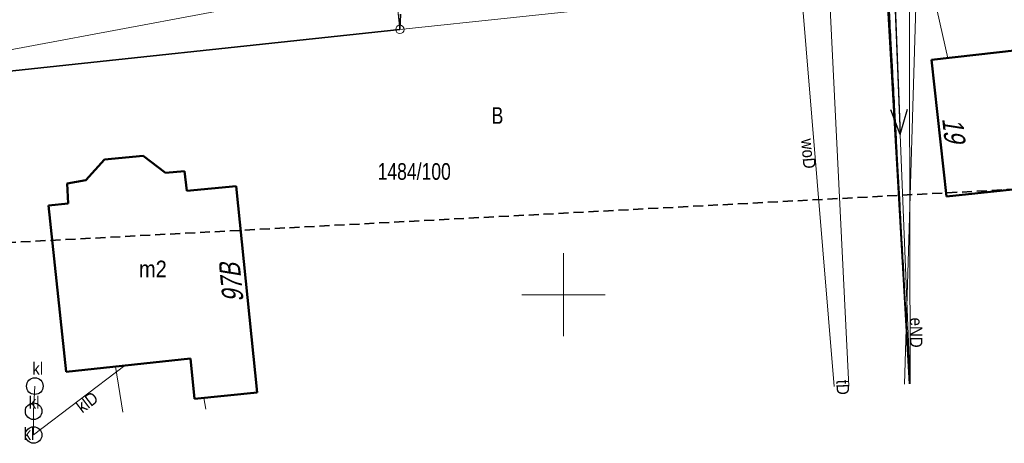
# Model space of a CAD drawing. Header units: metres. Extents: x 6553410 to 6553682, y 5599441 to 5599693.
# Tile 2 of 19: x 6553467 to 6553527, y 5599441 to 5599467. Entities that reach past the tile are written whole.
import ezdxf
from ezdxf.enums import TextEntityAlignment as Align

# ---------------------------------------------------------------- set-up
doc = ezdxf.new("R2010")
doc.units = ezdxf.units.M
doc.header["$LTSCALE"] = 0.5
for name, pattern in [('2', [0.9, 0.6, -0.3]), ('219-500', [0]), ('egkk-500', [2, 1.5, -0.5]), ('egug-500', [1, 0.5, -0.5]), ('suep_nn_500', [0]), ('sutp_500', [0])]:
    doc.linetypes.add(name, pattern=pattern)
doc.layers.get('0').update_dxf_attribs({"color": 2, "linetype": 'CONTINUOUS', "lineweight": 5})
for name, color, linetype in [('202-punkt graniczny', 7, 'CONTINUOUS'), ('210-oznaczenie konturu użytku gruntowego', 7, 'CONTINUOUS'), ('211-numer działki ewidencyjnej', 7, 'CONTINUOUS'), ('217-kontur klasyfikacyjny', 7, 'CONTINUOUS'), ('218-kontur użytku gruntowego', 7, 'CONTINUOUS'), ('219-działka ewidencyjna', 7, 'CONTINUOUS'), ('238-Punkt adresowy budynku', 7, 'CONTINUOUS'), ('312-budynek ewidencyjny', 7, 'CONTINUOUS'), ('312-oznaczenie budynku ewidencyjnego-Atr117', 7, 'CONTINUOUS'), ('ogrodzenie trwałe', 7, 'CONTINUOUS'), ('osadnik  szambo', 7, 'CONTINUOUS'), ('osadnik  szambo-Atr17', 7, 'CONTINUOUS'), ('przewód elektroenergetyczny niskiego napięcia', 7, 'CONTINUOUS'), ('przewód elektroenergetyczny podziemny', 7, 'CONTINUOUS'), ('przewód elektroenergetyczny podziemny-Atr1', 7, 'CONTINUOUS'), ('przewód kanalizacyjny', 7, 'CONTINUOUS'), ('przewód kanalizacyjny-Atr1', 7, 'CONTINUOUS'), ('przewód telekomunikacyjny napowietrzny', 7, 'CONTINUOUS'), ('przewód telekomunikacyjny podziemny', 7, 'CONTINUOUS'), ('przewód telekomunikacyjny podziemny-Atr1', 7, 'CONTINUOUS'), ('przewód wodociągowy', 7, 'CONTINUOUS'), ('przewód wodociągowy-Atr1', 7, 'CONTINUOUS'), ('Zakres', 7, 'CONTINUOUS')]:
    doc.layers.add(name, color=color, linetype=linetype)
doc.layers.add('OTO', color=7, linetype='CONTINUOUS', lineweight=20, true_color=0x000000)
doc.styles.get("Standard").update_dxf_attribs({"font": 'Working1250', "width": 0.75})
doc.linetypes.add('902-500', pattern='A,3.75,0,[1,ksztalty.shx,S=0.5,R=0,X=0,Y=0],3.75', length=7.5)
doc.linetypes.add('OTOO', pattern='A,7.5,[30,msgB.shx,S=1.28,R=0,X=0,Y=0],7.5', length=15)

# ---------------------------------------------------------------- blocks, each defined once
blk = doc.blocks.new('SUKM')
at = {"color": 0, "linetype": 'Continuous'}
blk.add_circle((0, 0), 0.5, dxfattribs=at)
blk = doc.blocks.new('SUEP1')
at = {"color": 0, "linetype": 'Continuous'}
for p, q in [((0, 0), (5, 0)), ((5, 0), (3.5, 0.5)), ((5, 0), (3.5, -0.5)), ((5, 0), (15, 0)), ((15, 0), (13.5, 0.5)), ((15, 0), (13.5, -0.5))]:
    blk.add_line(p, q, dxfattribs=at)
blk = doc.blocks.new('202')
at = {"color": 0, "linetype": 'Continuous', "lineweight": 0}
blk.add_circle((0, 0), 0.25, dxfattribs=at)

msp = doc.modelspace()

# ---------------------------------------------------------------- linework, layer by layer
at = {"color": 0}
for p, q in [((6553500, 5599447.5), (6553500, 5599452.5)), ((6553497.5, 5599450), (6553502.5, 5599450))]:
    msp.add_line(p, q, dxfattribs=at)
at = {"layer": '217-kontur klasyfikacyjny', "color": 3, "linetype": 'egkk-500', "lineweight": 18, "flags": 128}
for points in [[(6553490.16, 5599465.96), (6553488.78, 5599478.99)], [(6553463.85, 5599463.15), (6553490.16, 5599465.96)]]:
    msp.add_lwpolyline(points, dxfattribs=at)
at = {"layer": '217-kontur klasyfikacyjny', "color": 3, "linetype": 'egkk-500', "lineweight": 18}
msp.add_lwpolyline([(6553519.49, 5599469.09), (6553520.831, 5599444.633)], dxfattribs=at)
at = {"layer": '218-kontur użytku gruntowego', "color": 3, "linetype": 'egug-500', "lineweight": 18, "flags": 128}
for points in [[(6553488.78, 5599478.99), (6553490.16, 5599465.96)], [(6553490.16, 5599465.96), (6553463.85, 5599463.15)]]:
    msp.add_lwpolyline(points, dxfattribs=at)
at = {"layer": '218-kontur użytku gruntowego', "color": 3, "linetype": 'egug-500', "lineweight": 18}
msp.add_lwpolyline([(6553520.831, 5599444.633), (6553519.49, 5599469.09)], dxfattribs=at)
at = {"layer": '219-działka ewidencyjna', "color": 7, "linetype": '219-500', "lineweight": 18, "flags": 128}
for points in [[(6553487.38, 5599492.23), (6553490.16, 5599465.96)], [(6553490.16, 5599465.96), (6553517.5, 5599468.87)], [(6553490.16, 5599465.96), (6553463.85, 5599463.15)]]:
    msp.add_lwpolyline(points, dxfattribs=at)
at = {"layer": '219-działka ewidencyjna', "color": 7, "linetype": '219-500', "lineweight": 18}
msp.add_lwpolyline([(6553519.49, 5599469.09), (6553520.831, 5599444.633)], dxfattribs=at)
at = {"layer": '312-budynek ewidencyjny', "color": 7, "linetype": 'Continuous', "lineweight": 50, "flags": 128}
for points in [[(6553537.95, 5599465.92), (6553522.14, 5599464.13)], [(6553522.14, 5599464.13), (6553523.03, 5599455.91)], [(6553472.4, 5599458.14), (6553471.26, 5599456.89)], [(6553474.71, 5599458.35), (6553472.4, 5599458.14)], [(6553476.07, 5599457.33), (6553474.71, 5599458.35)], [(6553477.2, 5599457.43), (6553476.07, 5599457.33)], [(6553477.34, 5599456.25), (6553477.2, 5599457.43)], [(6553471.26, 5599456.89), (6553470.15, 5599456.7)], [(6553470.15, 5599456.7), (6553470.21, 5599455.49)], [(6553480.31, 5599456.52), (6553477.34, 5599456.25)], [(6553481.57, 5599444.11), (6553480.31, 5599456.52)], [(6553523.03, 5599455.91), (6553528.15, 5599456.45)], [(6553470.21, 5599455.49), (6553469.03, 5599455.37)], [(6553469.03, 5599455.37), (6553470.09, 5599445.36)], [(6553470.09, 5599445.36), (6553477.57, 5599446.16)], [(6553477.57, 5599446.16), (6553477.8, 5599443.74)], [(6553477.8, 5599443.74), (6553481.57, 5599444.11)]]:
    msp.add_lwpolyline(points, dxfattribs=at)
at = {"layer": 'ogrodzenie trwałe', "color": 7, "linetype": '902-500', "lineweight": 35, "flags": 128}
msp.add_lwpolyline([(6553490.16, 5599465.96), (6553490.2, 5599466.88)], dxfattribs=at)
at = {"layer": 'OTO', "color": 18, "linetype": 'OTOO', "lineweight": 35, "true_color": 0x000000}
msp.add_lwpolyline([(6553520.813, 5599444.632), (6553519.4, 5599469.04), (6553517.43, 5599468.92), (6553498.24, 5599467.72)], dxfattribs=at)
at = {"layer": 'OTO', "color": 18, "linetype": 'OTOO', "lineweight": 35, "true_color": 0x000000, "flags": 128}
msp.add_lwpolyline([(6553490.16, 5599465.96), (6553463.85, 5599463.15)], dxfattribs=at)
at = {"layer": 'przewód elektroenergetyczny niskiego napięcia', "color": 1, "linetype": 'suep_nn_500', "lineweight": 18}
for points in [[(6553421.734, 5599456.329), (6553519.65, 5599474.63)], [(6553519.65, 5599474.63), (6553520.85, 5599444.633)]]:
    msp.add_lwpolyline(points, dxfattribs=at)
at = {"layer": 'przewód elektroenergetyczny podziemny', "color": 1, "linetype": 'Continuous', "lineweight": 18}
for points in [[(6553520.843, 5599444.633), (6553520.79, 5599473.12), (6553519.65, 5599474.63)], [(6553478.37, 5599443.8), (6553478.485, 5599443.106)]]:
    msp.add_lwpolyline(points, dxfattribs=at)
at = {"layer": 'przewód kanalizacyjny', "color": 34, "linetype": 'Continuous', "lineweight": 18, "flags": 128}
for points in [[(6553547.38, 5599458.37), (6553541.54, 5599468.22), (6553522.47, 5599467.08), (6553523.11, 5599464.24)], [(6553468.2, 5599444.5), (6553468.13, 5599442.99), (6553468.13, 5599441.56), (6553473.62, 5599445.74)]]:
    msp.add_lwpolyline(points, dxfattribs=at)
at = {"layer": 'przewód telekomunikacyjny napowietrzny', "color": 30, "linetype": 'sutp_500', "lineweight": 18}
msp.add_lwpolyline([(6553522.69, 5599517.45), (6553520.503, 5599444.621)], dxfattribs=at)
at = {"layer": 'przewód telekomunikacyjny podziemny', "color": 30, "linetype": 'Continuous', "lineweight": 18}
msp.add_lwpolyline([(6553517.03, 5599666.82), (6553518.5, 5599609.44), (6553519.18, 5599593.05), (6553521.15, 5599547.68), (6553521.95, 5599514.86), (6553523.92, 5599478.44), (6553516.03, 5599467.21), (6553517.168, 5599444.501)], dxfattribs=at)
at = {"layer": 'przewód wodociągowy', "color": 5, "linetype": 'Continuous', "lineweight": 18}
for points in [[(6553513.96, 5599495.58), (6553513.69, 5599475.91), (6553513.92, 5599473.04), (6553516.275, 5599444.468)], [(6553473.503, 5599442.926), (6553473.06, 5599445.68)]]:
    msp.add_lwpolyline(points, dxfattribs=at)
at = {"layer": 'Zakres', "color": 6, "linetype": '2', "lineweight": 35, "ltscale": 2, "flags": 128}
msp.add_lwpolyline([(6553483.84, 5599684.4), (6553490.35, 5599514.81), (6553431.75, 5599509.91), (6553435.87, 5599451.5), (6553546.6, 5599457.38), (6553543.41, 5599564.25), (6553540.28, 5599682.83)], close=True, dxfattribs=at)

# ---------------------------------------------------------------- block references
at = {"layer": '202-punkt graniczny', "color": 7, "linetype": 'Continuous', "lineweight": 18}
msp.add_blockref('202', (6553490.16, 5599465.96), dxfattribs=at)
at = {"layer": 'osadnik  szambo', "color": 34, "linetype": 'Continuous', "lineweight": 18}
for p in [(6553468.2, 5599444.5), (6553468.13, 5599442.99), (6553468.13, 5599441.56)]:
    msp.add_blockref('SUKM', p, dxfattribs=at)
at = {"layer": 'przewód elektroenergetyczny niskiego napięcia', "color": 1, "linetype": 'Continuous', "lineweight": 18, "rotation": 272.29}
msp.add_blockref('SUEP1', (6553519.65, 5599474.63), dxfattribs=at)

# ---------------------------------------------------------------- texts
at = {"layer": '210-oznaczenie konturu użytku gruntowego', "color": 3, "linetype": 'Continuous', "lineweight": 18, "width": 0.79}
msp.add_text('B', height=1, dxfattribs=at).set_placement((6553496.03, 5599460.28), align=Align.CENTER)
at = {"layer": '211-numer działki ewidencyjnej', "color": 7, "linetype": 'Continuous', "lineweight": 18, "width": 0.79}
msp.add_text('1484/100', height=1, dxfattribs=at).set_placement((6553491.021, 5599456.914), align=Align.CENTER)
at = {"layer": '238-Punkt adresowy budynku', "color": 7, "linetype": 'Continuous', "lineweight": 25, "oblique": 15, "width": 0.79}
for s, rotation, p in [('19', 276.177, (6553522.85, 5599459.87)), ('97B', 95.793, (6553480.64, 5599450.76))]:
    msp.add_text(s, height=1.25, rotation=rotation, dxfattribs=at).set_placement(p, align=Align.CENTER)
at = {"layer": '312-oznaczenie budynku ewidencyjnego-Atr117', "color": 7, "width": 0.9}
msp.add_text('m2', height=1, dxfattribs=at).set_placement((6553475.3, 5599451.05), align=Align.CENTER)
at = {"layer": 'osadnik  szambo-Atr17', "color": 34, "width": 0.9}
for p in [(6553468.05, 5599445.18), (6553467.83, 5599443.14), (6553467.52, 5599441.26)]:
    msp.add_text('kl', height=0.75, dxfattribs=at).set_placement(p)
at = {"layer": 'przewód elektroenergetyczny podziemny-Atr1', "color": 1, "width": 0.9}
msp.add_text('eND', height=0.75, rotation=270.107, dxfattribs=at).set_placement((6553520.84, 5599448.62))
at = {"layer": 'przewód kanalizacyjny-Atr1', "color": 34, "width": 0.9}
msp.add_text('klD', height=0.75, rotation=37.285, dxfattribs=at).set_placement((6553470.6, 5599443.44), align=Align.TOP_LEFT)
at = {"layer": 'przewód telekomunikacyjny podziemny-Atr1', "color": 30, "width": 0.9}
msp.add_text('tD', height=0.75, rotation=272.869, dxfattribs=at).set_placement((6553517.15, 5599444.9), align=Align.TOP_LEFT)
at = {"layer": 'przewód wodociągowy-Atr1', "color": 5, "width": 0.9}
msp.add_text('woD', height=0.75, rotation=274.711, dxfattribs=at).set_placement((6553515.04, 5599459.42), align=Align.TOP_LEFT)

doc.saveas('drawing.dxf')
